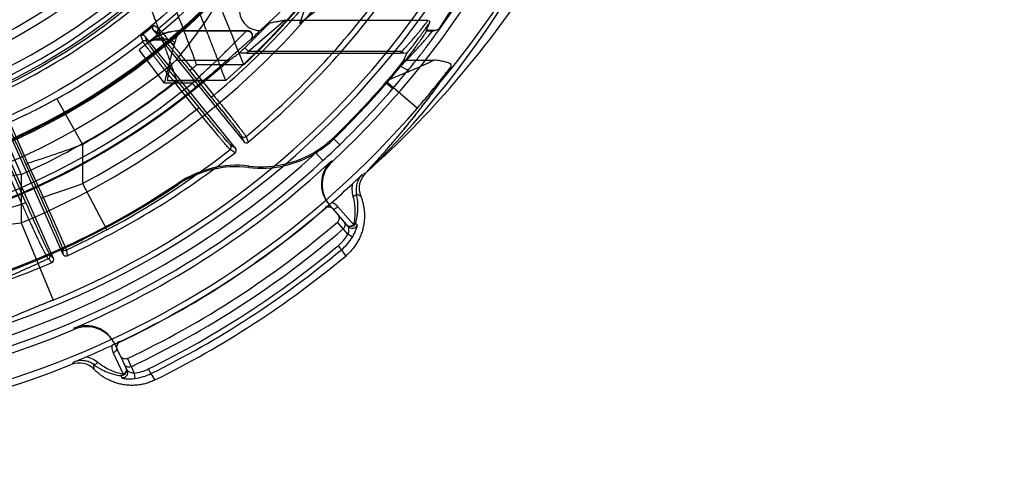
# Model space of a CAD drawing. Header units: millimetres. Extents: x 0 to 297, y 0 to 210.
# Tile 91 of 256: x 145.056 to 145.715, y 92.562 to 92.858. Entities that reach past the tile are written whole.
import ezdxf

# ---------------------------------------------------------------- set-up
doc = ezdxf.new("R2010")
doc.units = ezdxf.units.MM
doc.header["$LTSCALE"] = 16.335
doc.layers.get('0').update_dxf_attribs({"linetype": 'CONTINUOUS'})
for name, color, linetype in [('01_GLOBAL', 7, 'CONTINUOUS'), ('INTFCLR_1', 7, 'CONTINUOUS'), ('INTFCLR_144815', 7, 'CONTINUOUS')]:
    doc.layers.add(name, color=color, linetype=linetype)

msp = doc.modelspace()

# ---------------------------------------------------------------- linework, layer by layer
at = {"color": 7, "linetype": 'Continuous'}
msp.add_circle((145.8748, 92.13446), 2.66, dxfattribs=at)
at = {"color": 9, "linetype": 'Continuous'}
msp.add_arc((145.8748, 92.13446), 2.62591, 92.96745, 177.03255, dxfattribs=at)
at = {"layer": '01_GLOBAL', "color": 7, "linetype": 'Continuous'}
msp.add_circle((145.8748, 92.13446), 2.695, dxfattribs=at)
at = {"layer": 'INTFCLR_1', "color": 6, "linetype": 'Continuous'}
for radius in [0.42242, 0.40144]:
    msp.add_arc((144.85961, 93.19866), radius, 270, 90, dxfattribs=at)
at = {"layer": 'INTFCLR_1', "color": 9, "linetype": 'Continuous'}
msp.add_arc((144.85961, 93.19866), 0.36509, 270, 303.18244, dxfattribs=at)
at = {"layer": 'INTFCLR_144815', "color": 6, "linetype": 'Continuous'}
for p, q in [((145.2433, 92.85589), (145.2779, 92.95716)), ((145.33246, 92.92566), (145.2433, 92.85589)), ((145.14496, 92.85409), (145.14547, 92.85455)), ((145.14511, 92.85166), (145.20572, 92.7768)), ((145.16384, 92.85111), (145.20821, 92.85111)), ((145.32803, 92.85111), (145.32801, 92.85094)), ((145.3334, 92.85111), (145.32803, 92.85111)), ((145.13732, 92.8479), (145.13677, 92.8475)), ((145.20028, 92.7724), (145.13967, 92.84725)), ((145.14204, 92.84349), (145.14188, 92.8431)), ((145.16064, 92.83142), (145.15862, 92.82953)), ((145.17975, 92.81755), (145.1962, 92.83142)), ((145.20776, 92.83603), (145.31072, 92.83603)), ((145.31313, 92.83595), (145.31072, 92.83603)), ((145.07835, 92.69875), (145.03918, 92.78674)), ((145.04557, 92.78959), (145.08475, 92.7016)), ((145.20916, 92.75951), (145.20924, 92.76051)), ((145.16193, 92.74909), (145.16184, 92.74814)), ((145.26041, 92.73239), (145.26036, 92.73234)), ((145.26336, 92.7342), (145.26531, 92.73195)), ((145.27922, 92.72131), (145.26878, 92.7333)), ((145.12095, 92.63821), (145.11969, 92.6409)), ((145.12261, 92.64289), (145.12255, 92.64286)), ((145.11831, 92.63558), (145.12502, 92.62117)), ((145.12305, 92.63371), (145.12101, 92.63808))]:
    msp.add_line(p, q, dxfattribs=at)
at = {"layer": 'INTFCLR_144815', "color": 9, "linetype": 'Continuous'}
for p, q in [((145.2334, 92.85796), (145.20892, 92.83715)), ((145.2334, 92.85796), (145.3291, 92.85796)), ((145.14511, 92.85166), (145.14844, 92.84953)), ((145.14873, 92.85246), (145.14547, 92.85455)), ((145.16377, 92.85094), (145.16384, 92.85111)), ((145.16377, 92.85094), (145.20792, 92.85094)), ((145.20649, 92.83967), (145.22279, 92.85584)), ((145.20821, 92.85111), (145.20792, 92.85094)), ((145.32801, 92.85094), (145.33227, 92.85094)), ((145.13677, 92.8475), (145.13813, 92.84388)), ((145.14105, 92.84355), (145.13967, 92.84725)), ((145.21066, 92.84512), (145.21038, 92.84496)), ((145.15278, 92.81602), (145.13576, 92.83823)), ((145.20649, 92.83967), (145.20892, 92.83715)), ((145.31163, 92.83715), (145.20892, 92.83715)), ((145.31072, 92.83603), (145.31163, 92.83715)), ((145.31163, 92.83715), (145.31278, 92.83623)), ((145.16064, 92.83142), (145.1962, 92.83142)), ((145.31285, 92.83142), (145.33319, 92.83142)), ((145.16954, 92.82435), (145.17117, 92.82567)), ((145.16954, 92.82435), (145.18406, 92.80641)), ((145.17117, 92.82567), (145.18569, 92.80773)), ((145.20579, 92.82825), (145.17423, 92.82825)), ((145.17975, 92.81755), (145.15476, 92.81755)), ((145.15967, 92.81636), (145.1613, 92.81768)), ((145.19367, 92.81774), (145.16085, 92.81774)), ((145.17583, 92.79974), (145.1613, 92.81768)), ((145.17146, 92.81602), (145.15278, 92.81602)), ((145.1742, 92.79842), (145.15967, 92.81636)), ((145.17367, 92.81331), (145.17146, 92.81602)), ((145.30138, 92.81706), (145.32201, 92.79925)), ((145.30145, 92.81602), (145.30563, 92.81241)), ((145.03411, 92.80597), (145.05682, 92.75486)), ((145.08062, 92.80548), (145.09775, 92.77501)), ((145.18569, 92.80773), (145.18406, 92.80641)), ((145.1742, 92.79842), (145.17583, 92.79974)), ((145.04894, 92.78979), (145.06107, 92.76242)), ((145.20432, 92.78053), (145.20572, 92.7768)), ((145.20729, 92.78024), (145.20869, 92.77651)), ((145.26616, 92.77871), (145.26622, 92.77979)), ((145.27, 92.77475), (145.26616, 92.77871)), ((145.09775, 92.77501), (145.09775, 92.74872)), ((145.19996, 92.76943), (145.1966, 92.77158)), ((145.20028, 92.7724), (145.19693, 92.77455)), ((145.25404, 92.76932), (145.25878, 92.76416)), ((145.05723, 92.73512), (145.04686, 92.75816)), ((145.05996, 92.73598), (145.0498, 92.75901)), ((145.05989, 92.76157), (145.06107, 92.76242)), ((145.05989, 92.76157), (145.07005, 92.73888)), ((145.06107, 92.76242), (145.07144, 92.73974)), ((145.26441, 92.76389), (145.26491, 92.76335)), ((145.05682, 92.75486), (145.05682, 92.72253)), ((145.28731, 92.75566), (145.286, 92.75518)), ((145.09775, 92.74872), (145.1141, 92.71783)), ((145.07005, 92.73888), (145.07144, 92.73974)), ((145.07144, 92.73974), (145.08717, 92.70425)), ((145.28131, 92.74187), (145.28405, 92.74035)), ((145.26048, 92.73221), (145.26036, 92.73234)), ((145.26336, 92.7342), (145.26288, 92.73475)), ((145.26531, 92.73195), (145.27578, 92.7199)), ((145.05682, 92.72253), (145.07822, 92.67087)), ((145.27237, 92.71847), (145.26843, 92.72299)), ((145.27556, 92.71482), (145.26845, 92.72301)), ((145.28175, 92.72113), (145.28064, 92.72233)), ((145.27853, 92.71299), (145.27556, 92.71482)), ((145.08438, 92.7053), (145.08475, 92.7016)), ((145.26893, 92.70718), (145.27116, 92.7045)), ((145.07835, 92.69875), (145.07606, 92.70127)), ((145.08717, 92.70425), (145.08754, 92.70054)), ((145.07727, 92.69597), (145.07497, 92.69849)), ((145.09243, 92.65135), (145.09214, 92.65202)), ((145.11969, 92.6409), (145.11938, 92.64157)), ((145.12261, 92.64289), (145.12269, 92.64272)), ((145.12101, 92.63808), (145.12095, 92.63821)), ((145.12305, 92.63371), (145.1277, 92.62374)), ((145.09186, 92.62933), (145.09106, 92.62848)), ((145.10566, 92.6245), (145.10538, 92.62763)), ((145.12785, 92.6317), (145.13243, 92.62187)), ((145.12787, 92.63171), (145.1304, 92.62627)), ((145.12351, 92.62028), (145.12416, 92.61878)), ((145.13243, 92.62187), (145.1329, 92.61841)), ((145.14365, 92.62169), (145.14211, 92.62482))]:
    msp.add_line(p, q, dxfattribs=at)
at = {"layer": 'INTFCLR_144815', "color": 7, "linetype": 'Continuous'}
for p, q in [((145.14221, 92.84338), (145.13576, 92.83823)), ((145.15278, 92.81602), (145.15963, 92.84331)), ((145.20776, 92.83603), (145.20519, 92.83597))]:
    msp.add_line(p, q, dxfattribs=at)
at = {"layer": 'INTFCLR_144815', "color": 6, "linetype": 'Continuous'}
for radius in [0.44668, 0.42567]:
    msp.add_circle((144.85961, 93.19866), radius, dxfattribs=at)
for centre, radius, start, end in [((144.85961, 93.19866), 0.61578, 313.99379, 154.5151), ((144.85961, 93.19866), 0.59478, 312.95436, 154.51444), ((144.85961, 93.19866), 0.5751, 282.24404, 71.28636), ((144.85961, 93.19866), 0.46273, 45, 315), ((144.85961, 93.19866), 0.4619, 45, 315), ((144.85961, 93.19866), 0.46123, 45, 315), ((144.85961, 93.19866), 0.45378, 308.49099, 51.50901), ((144.85961, 93.19866), 0.41697, 295.60727, 334.39273), ((144.85961, 93.19866), 0.39596, 297.07372, 332.92628), ((144.85961, 93.19866), 0.59478, 205.48556, 293.04564), ((144.85961, 93.19866), 0.61578, 205.4849, 292.00621), ((144.85961, 93.19866), 0.427, 292.26027, 310.99661), ((144.85961, 93.19866), 0.54779, 309.58782, 323.41218), ((142.68097, 91.91278), 2.65602, 20.16208, 20.9674), ((142.76663, 91.86625), 2.62201, 21.52414, 22.34753), ((144.85961, 93.19866), 0.44736, 308.28291, 309.71709), ((145.16386, 92.81606), 0.03504, 90.02051, 128.51181), ((145.15007, 92.85085), 0.0021, 129.88922, 218.90195), ((144.85961, 93.19866), 0.49822, 314.79825, 315.76653), ((144.90067, 93.27052), 0.52508, 306.98861, 307.11367), ((145.32437, 92.90721), 0.05683, 277.99294, 279.14799), ((145.13942, 92.84223), 0.0021, 39.09805, 128.11121), ((144.97774, 93.09645), 0.42829, 319.09867, 321.07129), ((144.85961, 93.19866), 0.49773, 259.48368, 310.03137), ((144.99695, 93.08002), 0.40228, 319.17999, 319.37977), ((144.85961, 93.19866), 0.5845, 314.07159, 319.10752), ((144.85961, 93.19866), 0.58377, 314.14943, 319.17999), ((145.21746, 92.82901), 0.07001, 301.49545, 314.07236), ((145.21746, 92.83002), 0.07, 305.21379, 314.14823), ((145.19865, 92.77108), 0.0021, 308.45428, 39.03115), ((145.20736, 92.77813), 0.0021, 218.97142, 309.54339), ((145.21749, 92.82996), 0.06994, 263.22099, 305.22212), ((144.85961, 93.19866), 0.54779, 294.58782, 308.41218), ((145.2175, 92.82895), 0.06993, 263.14981, 301.49862), ((144.85961, 93.19866), 0.59404, 293.04331, 312.95669), ((145.20082, 92.69005), 0.06996, 83.1528, 123.86309), ((145.20098, 92.69104), 0.06996, 83.22339, 123.92755), ((145.27873, 92.74853), 0.021, 132.95795, 221.00117), ((145.27921, 92.74798), 0.021, 132.95601, 221.00074), ((144.69541, 93.37591), 0.85648, 312.91, 313.52632), ((145.29704, 92.74559), 0.014, 133.99562, 201.9583), ((144.85961, 93.19866), 0.5425, 259.27745, 303.85566), ((144.85961, 93.19866), 0.54177, 259.45039, 303.92009), ((144.85961, 93.19866), 0.61486, 311.18846, 312.94884), ((144.85961, 93.19866), 0.61504, 295.32421, 310.67579), ((145.26276, 92.72955), 0.0035, 40.99911, 130.67452), ((144.85961, 93.19866), 0.62721, 295.31973, 310.68027), ((144.85961, 93.19866), 0.63321, 295.31845, 310.68155), ((145.07643, 92.6979), 0.0021, 293.4543, 24.03113), ((145.08666, 92.70245), 0.0021, 203.97137, 294.54342), ((144.85961, 93.19866), 0.64815, 296.2551, 309.7449), ((144.85961, 93.19866), 0.54779, 289.11684, 293.41218), ((145.10035, 92.63269), 0.021, 24.99938, 113.04153), ((145.10066, 92.63203), 0.021, 24.99883, 113.04438), ((144.85961, 93.19866), 0.61486, 293.05116, 294.81154), ((145.12418, 92.63956), 0.0035, 115.33819, 204.9884), ((144.75706, 93.43839), 0.87561, 292.48057, 293.08343), ((145.09559, 92.61476), 0.014, 44.04173, 112.00443)]:
    msp.add_arc(centre, radius, start, end, dxfattribs=at)
at = {"layer": 'INTFCLR_144815', "color": 9, "linetype": 'Continuous'}
for centre, radius, start, end in [((144.85961, 93.19866), 0.57128, 292.49975, 54.09646), ((144.85961, 93.19866), 0.51535, 292.49975, 54.09646), ((144.85963, 93.19866), 0.50664, 311.25051, 48.74949), ((144.85961, 93.19866), 0.58977, 323.92615, 36.07385), ((144.85961, 93.19866), 0.58302, 203.82668, 313.08094), ((144.85961, 93.19866), 0.59002, 203.82789, 312.57328), ((144.85961, 93.19866), 0.61102, 203.82668, 319.17999), ((144.85961, 93.19866), 0.50907, 309.83249, 323.16751), ((144.85961, 93.19866), 0.507, 313.06383, 323.1641), ((144.85624, 93.25029), 0.53788, 312.19459, 318.37971), ((144.85849, 93.23743), 0.64491, 311.82352, 326.74509), ((144.85831, 93.21681), 0.62419, 320.01055, 327.26914), ((144.85961, 93.19866), 0.42972, 293.95949, 310.86077), ((144.85961, 93.19866), 0.54403, 309.72448, 323.27552), ((144.85961, 93.19866), 0.45104, 309.86644, 311.94968), ((144.85961, 93.19866), 0.45104, 299.3414, 308.13356), ((144.85961, 93.19866), 0.4992, 313.33514, 314.01753), ((144.85961, 93.19866), 0.5027, 313.83282, 314.01753), ((144.85961, 93.19866), 0.47504, 258.45968, 309.00911), ((144.85961, 93.19866), 0.486, 309.87203, 310.34478), ((144.89277, 93.16997), 0.54617, 319.10549, 320.85242), ((144.85961, 93.19866), 0.48564, 293.95949, 308.33809), ((144.85961, 93.19866), 0.49712, 259.41384, 309.17982), ((144.85961, 93.19866), 0.49362, 259.41384, 309.17982), ((144.85961, 93.19866), 0.486, 299.3414, 308.12797), ((144.85961, 93.19866), 0.59002, 314.07159, 319.10752), ((144.85961, 93.19866), 0.50907, 297.89155, 308.16751), ((145.20595, 92.78185), 0.0021, 219.10045, 309.69789), ((144.85483, 93.4231), 0.69213, 287.3365, 290.54716), ((144.85961, 93.19866), 0.54403, 297.89155, 308.27552), ((145.1953, 92.77323), 0.0021, 308.30242, 38.89955), ((144.85897, 93.19925), 0.59089, 312.57991, 314.07602), ((144.6382, 94.05147), 1.38143, 288.27725, 289.43044), ((144.85961, 93.19866), 0.61486, 295.32426, 310.67574), ((145.24882, 92.73132), 0.03142, 309.79163, 328.32648), ((145.24881, 92.73134), 0.03494, 309.7914, 328.31149), ((145.0863, 92.70616), 0.0021, 204.10044, 294.68893), ((144.85961, 93.19866), 0.63961, 296.21119, 309.78881), ((145.07414, 92.70042), 0.0021, 293.32206, 23.89958), ((144.85961, 93.19866), 0.6431, 296.21119, 309.78881), ((145.30645, 92.72539), 0.04101, 210.62301, 217.71467), ((145.12823, 92.65301), 0.03142, 277.67352, 296.20837), ((145.12822, 92.65303), 0.03494, 277.6885, 296.2086), ((145.11024, 92.59796), 0.04098, 28.28322, 35.3791)]:
    msp.add_arc(centre, radius, start, end, dxfattribs=at)
at = {"layer": 'INTFCLR_144815', "color": 6, "linetype": 'Continuous'}
for centre, major_axis, ratio, start_param, end_param in [((144.85961, 93.16262), (0, 0.56995), 0.997998, -2.146042, -2.065124), ((144.85961, 93.0954), (0, 0.40806), 0.967452, -2.274341, -2.126945), ((144.85961, 93.35714), (0, 0.62628), 0.967452, -2.509684, -2.49883), ((144.85961, 93.06474), (0, 0.52922), 0.967452, -1.986325, -1.974598), ((144.85961, 93.35847), (0, 0.63153), 0.967452, -2.558144, -2.546336), ((144.85961, 93.06607), (0, 0.52397), 0.967452, -2.035138, -2.026308), ((144.85961, 93.16136), (0, 0.5898), 0.997998, -2.197023, -2.173034)]:
    msp.add_ellipse(centre, major_axis=major_axis, ratio=ratio, start_param=start_param, end_param=end_param, dxfattribs=at)
for points, knots in [([(145.14074, 92.87366), (145.14086, 92.87333), (145.1411, 92.8727), (145.14148, 92.87168), (145.14183, 92.87074), (145.14215, 92.86986), (145.14244, 92.86909), (145.14275, 92.86825), (145.14308, 92.86735), (145.14344, 92.86637), (145.14383, 92.86533), (145.14423, 92.86423), (145.14466, 92.86306), (145.14512, 92.86182), (145.14559, 92.86053), (145.14609, 92.85917), (145.14661, 92.85774), (145.14715, 92.85626), (145.14771, 92.85473), (145.14829, 92.85313), (145.14888, 92.85149), (145.1495, 92.84979), (145.15013, 92.84804), (145.15078, 92.84624), (145.15144, 92.8444), (145.15211, 92.84252), (145.1528, 92.84059), (145.1535, 92.83863), (145.15421, 92.83664), (145.15493, 92.83462), (145.15565, 92.83257), (145.15639, 92.83049), (145.15712, 92.8284), (145.15787, 92.82629), (145.15861, 92.82416), (145.15936, 92.82203), (145.16011, 92.81988), (145.1606, 92.81845), (145.16085, 92.81774)], [0, 0, 0, 0, 0.017588, 0.033947, 0.055317, 0.067869, 0.081657, 0.096675, 0.112913, 0.13036, 0.149002, 0.168827, 0.189819, 0.211961, 0.235233, 0.259614, 0.285079, 0.311599, 0.339143, 0.367678, 0.397172, 0.427586, 0.458883, 0.491022, 0.523958, 0.55764, 0.592018, 0.62704, 0.662652, 0.698794, 0.735412, 0.772455, 0.809853, 0.847544, 0.885468, 0.92356, 0.961758, 1, 1, 1, 1]), ([(145.19367, 92.81774), (145.1934, 92.81846), (145.19286, 92.81989), (145.19205, 92.82205), (145.19123, 92.8242), (145.19042, 92.82633), (145.18961, 92.82846), (145.18881, 92.83056), (145.18802, 92.83265), (145.18723, 92.83471), (145.18644, 92.83674), (145.18567, 92.83874), (145.18492, 92.8407), (145.18417, 92.84263), (145.18344, 92.84452), (145.18272, 92.84636), (145.18202, 92.84816), (145.18134, 92.84991), (145.18067, 92.85161), (145.18003, 92.85326), (145.1794, 92.85485), (145.1788, 92.85638), (145.17822, 92.85786), (145.17766, 92.85927), (145.17712, 92.86063), (145.17661, 92.86192), (145.17612, 92.86315), (145.17566, 92.86431), (145.17522, 92.86541), (145.17481, 92.86644), (145.17442, 92.86741), (145.17407, 92.86831), (145.17373, 92.86913), (145.17343, 92.8699), (145.17308, 92.87077), (145.17271, 92.8717), (145.1723, 92.87271), (145.17205, 92.87334), (145.17192, 92.87366)], [0, 0, 0, 0, 0.038436, 0.076829, 0.115115, 0.153229, 0.191104, 0.228679, 0.265887, 0.302661, 0.338946, 0.374682, 0.409817, 0.444292, 0.478052, 0.511047, 0.543227, 0.574544, 0.604958, 0.634432, 0.662932, 0.690424, 0.716875, 0.742259, 0.766546, 0.789714, 0.811742, 0.832612, 0.85231, 0.870822, 0.888137, 0.904244, 0.919134, 0.932798, 0.945231, 0.96639, 0.982581, 1, 1, 1, 1]), ([(145.20676, 92.87476), (145.20638, 92.87435), (145.20567, 92.87349), (145.20475, 92.8721), (145.20401, 92.87061), (145.20344, 92.86906), (145.20306, 92.86746), (145.20286, 92.86583), (145.20285, 92.8642), (145.20303, 92.86259), (145.2034, 92.86102), (145.20394, 92.8595), (145.20465, 92.85806), (145.20551, 92.85672), (145.20653, 92.85549), (145.20769, 92.85439), (145.20896, 92.85342), (145.21035, 92.85261), (145.21182, 92.85196), (145.21336, 92.85148), (145.21496, 92.85119), (145.21604, 92.85111), (145.21659, 92.85111)], [0, 0, 0, 0, 0.051414, 0.102726, 0.153876, 0.204816, 0.255526, 0.305965, 0.356133, 0.406042, 0.455715, 0.505183, 0.554489, 0.603684, 0.652826, 0.701977, 0.751195, 0.800537, 0.850053, 0.899783, 0.949759, 1, 1, 1, 1]), ([(145.2334, 92.85796), (145.23286, 92.85784), (145.23197, 92.85766), (145.23067, 92.85743), (145.22955, 92.85724), (145.22818, 92.85702), (145.22675, 92.85678), (145.22521, 92.85652), (145.22396, 92.85623), (145.22308, 92.85607), (145.22279, 92.85584)], [0, 0, 0, 0, 0.153176, 0.253108, 0.364779, 0.467556, 0.637501, 0.767066, 0.895754, 1, 1, 1, 1]), ([(145.14496, 92.85409), (145.14479, 92.85381), (145.1445, 92.85298), (145.14478, 92.85207), (145.14511, 92.85166)], [0, 0, 0, 0, 0.380196, 1, 1, 1, 1]), ([(145.14873, 92.85246), (145.14896, 92.85231), (145.14931, 92.85189), (145.14992, 92.85125), (145.1506, 92.85047), (145.15143, 92.84951), (145.15239, 92.84839), (145.15349, 92.8471), (145.15471, 92.84566), (145.15604, 92.84408), (145.15746, 92.84237), (145.15898, 92.84054), (145.16058, 92.8386), (145.16226, 92.83658), (145.16398, 92.83448), (145.16574, 92.83233), (145.16752, 92.83015), (145.16934, 92.82792), (145.17055, 92.82643), (145.17117, 92.82567)], [0, 0, 0, 0, 0.023617, 0.04636, 0.076241, 0.112445, 0.154736, 0.203169, 0.257505, 0.316901, 0.380679, 0.448697, 0.520665, 0.596302, 0.674181, 0.753786, 0.834413, 0.916362, 1, 1, 1, 1]), ([(145.21066, 92.84512), (145.21094, 92.8454), (145.21139, 92.84602), (145.21172, 92.8471), (145.21172, 92.84821), (145.21137, 92.84926), (145.2107, 92.85015), (145.20966, 92.85089), (145.20875, 92.85111), (145.20821, 92.85111)], [0, 0, 0, 0, 0.143973, 0.272968, 0.406674, 0.539714, 0.671978, 0.80468, 1, 1, 1, 1]), ([(145.32801, 92.85094), (145.32794, 92.85037), (145.32731, 92.8496), (145.32662, 92.84843), (145.32586, 92.84728), (145.32496, 92.84594), (145.32388, 92.8444), (145.32264, 92.84265), (145.32119, 92.84064), (145.31953, 92.8384), (145.31767, 92.83593), (145.31561, 92.83325), (145.31334, 92.83036), (145.31175, 92.82837), (145.31092, 92.82733)], [0, 0, 0, 0, 0.058237, 0.095278, 0.141952, 0.19891, 0.261464, 0.335168, 0.420299, 0.515524, 0.621624, 0.738249, 0.863225, 1, 1, 1, 1]), ([(145.33687, 92.85254), (145.33665, 92.85222), (145.33591, 92.85182), (145.33474, 92.85139), (145.33388, 92.85118), (145.3334, 92.85111)], [0, 0, 0, 0, 0.308146, 0.622241, 1, 1, 1, 1]), ([(145.13967, 92.84725), (145.13947, 92.8475), (145.13877, 92.84805), (145.13782, 92.84808), (145.13732, 92.8479)], [0, 0, 0, 0, 0.380966, 1, 1, 1, 1]), ([(145.15967, 92.81636), (145.15905, 92.81713), (145.1578, 92.81867), (145.15594, 92.82098), (145.15411, 92.82327), (145.15232, 92.82551), (145.1506, 92.82767), (145.14895, 92.82973), (145.14739, 92.83171), (145.14592, 92.83357), (145.14456, 92.83531), (145.14331, 92.83691), (145.14219, 92.83836), (145.14119, 92.83966), (145.14032, 92.8408), (145.1396, 92.84176), (145.13901, 92.84254), (145.13854, 92.84323), (145.13822, 92.84364), (145.13813, 92.84388)], [0, 0, 0, 0, 0.085049, 0.170169, 0.254429, 0.33698, 0.415933, 0.49136, 0.563514, 0.631626, 0.695101, 0.753149, 0.805802, 0.852857, 0.893962, 0.928464, 0.956319, 0.977472, 1, 1, 1, 1]), ([(145.31285, 92.83142), (145.31266, 92.83103), (145.31205, 92.83023), (145.31125, 92.82912), (145.31041, 92.82803), (145.30961, 92.82699), (145.30867, 92.82581), (145.30761, 92.82449), (145.30643, 92.82304), (145.30513, 92.82147), (145.30374, 92.81982), (145.30279, 92.81869), (145.3023, 92.81812)], [0, 0, 0, 0, 0.076756, 0.175899, 0.241937, 0.319481, 0.408196, 0.507748, 0.618951, 0.738856, 0.867824, 1, 1, 1, 1]), ([(145.34468, 92.82724), (145.34494, 92.82763), (145.34438, 92.82896), (145.34298, 92.82937), (145.34162, 92.82989), (145.34027, 92.83024), (145.33874, 92.83058), (145.33703, 92.83089), (145.33517, 92.83117), (145.33387, 92.83134), (145.33319, 92.83142)], [0, 0, 0, 0, 0.107097, 0.243316, 0.335651, 0.443055, 0.564462, 0.697566, 0.842439, 1, 1, 1, 1]), ([(145.15476, 92.81755), (145.15483, 92.81803), (145.15495, 92.81893), (145.15514, 92.82027), (145.15534, 92.82158), (145.15559, 92.82294), (145.15589, 92.82431), (145.15626, 92.82563), (145.15672, 92.82684), (145.1574, 92.8282), (145.1581, 92.82907), (145.15862, 92.82953)], [0, 0, 0, 0, 0.113466, 0.212777, 0.316384, 0.423626, 0.536054, 0.643976, 0.744588, 0.837608, 1, 1, 1, 1]), ([(145.28405, 92.74035), (145.28438, 92.73954), (145.28494, 92.73799), (145.28558, 92.7357), (145.28607, 92.73344), (145.28644, 92.73098), (145.28664, 92.72819), (145.28659, 92.72513), (145.28626, 92.72196), (145.28565, 92.71883), (145.28475, 92.71577), (145.28357, 92.71281), (145.28214, 92.70997), (145.28046, 92.70728), (145.27853, 92.70475), (145.27639, 92.70241), (145.27483, 92.70098), (145.27401, 92.7003)], [0, 0, 0, 0, 0.059622, 0.11188, 0.161284, 0.216916, 0.280356, 0.351745, 0.424345, 0.496593, 0.568507, 0.640553, 0.712687, 0.784504, 0.856211, 0.928058, 1, 1, 1, 1]), ([(145.26452, 92.73595), (145.26422, 92.73569), (145.26363, 92.73516), (145.26268, 92.73439), (145.2619, 92.73344), (145.26001, 92.73285), (145.26043, 92.73237)], [0, 0, 0, 0, 0.218196, 0.442587, 0.646175, 1, 1, 1, 1]), ([(145.26857, 92.72821), (145.26889, 92.72783), (145.26938, 92.72701), (145.26964, 92.7257), (145.26946, 92.72428), (145.2689, 92.7234), (145.26845, 92.72301)], [0, 0, 0, 0, 0.258483, 0.490441, 0.685411, 1, 1, 1, 1]), ([(145.27272, 92.72343), (145.27297, 92.72314), (145.27341, 92.72243), (145.27367, 92.72114), (145.2734, 92.71968), (145.27278, 92.71882), (145.27237, 92.71847)], [0, 0, 0, 0, 0.211074, 0.44352, 0.706992, 1, 1, 1, 1]), ([(145.12256, 92.64284), (145.1224, 92.64318), (145.1214, 92.64208), (145.12036, 92.64189), (145.11902, 92.64118), (145.11811, 92.64078), (145.11762, 92.64056)], [0, 0, 0, 0, 0.208332, 0.440804, 0.70555, 1, 1, 1, 1]), ([(145.12785, 92.6317), (145.12748, 92.63152), (145.1266, 92.63131), (145.12532, 92.63152), (145.124, 92.63227), (145.12332, 92.63312), (145.12305, 92.63371)], [0, 0, 0, 0, 0.213815, 0.458605, 0.659788, 1, 1, 1, 1]), ([(145.1304, 92.62627), (145.13007, 92.62611), (145.12935, 92.6259), (145.12823, 92.62594), (145.12718, 92.62633), (145.1263, 92.62702), (145.12588, 92.62764), (145.12572, 92.62797)], [0, 0, 0, 0, 0.198895, 0.399059, 0.599809, 0.800341, 1, 1, 1, 1]), ([(145.14633, 92.61738), (145.14537, 92.61691), (145.14343, 92.61606), (145.1404, 92.61505), (145.13729, 92.61432), (145.13413, 92.61389), (145.13095, 92.61374), (145.12776, 92.61387), (145.1246, 92.6143), (145.12149, 92.61502), (145.11848, 92.61601), (145.11569, 92.61721), (145.11322, 92.61852), (145.11114, 92.61985), (145.10928, 92.62121), (145.10746, 92.62273), (145.10627, 92.62387), (145.10566, 92.6245)], [0, 0, 0, 0, 0.072149, 0.144282, 0.216483, 0.288735, 0.360837, 0.432959, 0.505279, 0.577426, 0.649365, 0.7205, 0.783638, 0.838932, 0.888037, 0.940221, 1, 1, 1, 1])]:
    msp.add_open_spline(points, degree=3, knots=knots, dxfattribs=at)
at = {"layer": 'INTFCLR_144815', "color": 9, "linetype": 'Continuous'}
for points, knots in [([(145.31163, 92.83715), (145.31267, 92.83827), (145.31421, 92.83995), (145.31624, 92.84219), (145.31819, 92.84438), (145.32006, 92.84654), (145.32186, 92.84865), (145.32312, 92.85015), (145.3243, 92.85158), (145.32538, 92.85291), (145.32635, 92.85414), (145.3272, 92.85523), (145.32812, 92.85648), (145.32881, 92.85733), (145.3291, 92.85796)], [0, 0, 0, 0, 0.168388, 0.251658, 0.333682, 0.491629, 0.567348, 0.639603, 0.707646, 0.771215, 0.829119, 0.880202, 0.924031, 1, 1, 1, 1]), ([(145.16377, 92.85094), (145.16186, 92.85091), (145.159, 92.85065), (145.15524, 92.84983), (145.15149, 92.8487), (145.14784, 92.84708), (145.14437, 92.84498), (145.1427, 92.84376), (145.14188, 92.8431)], [0, 0, 0, 0, 0.241278, 0.363108, 0.486619, 0.737589, 0.866811, 1, 1, 1, 1]), ([(145.16377, 92.85094), (145.16331, 92.85078), (145.16236, 92.84996), (145.16127, 92.84809), (145.16043, 92.84595), (145.15976, 92.84378), (145.15944, 92.84252), (145.15927, 92.84185)], [0, 0, 0, 0, 0.139106, 0.343098, 0.626177, 0.800692, 1, 1, 1, 1]), ([(145.17146, 92.81602), (145.17342, 92.8178), (145.1773, 92.82136), (145.18301, 92.82671), (145.18764, 92.83117), (145.19125, 92.83468), (145.19384, 92.83723), (145.19633, 92.83968), (145.19832, 92.84166), (145.19984, 92.84318), (145.20124, 92.84457), (145.20256, 92.84589), (145.20381, 92.84713), (145.20488, 92.84818), (145.20623, 92.84945), (145.20726, 92.85051), (145.20792, 92.85094)], [0, 0, 0, 0, 0.157608, 0.312666, 0.4649, 0.539555, 0.611724, 0.681001, 0.747068, 0.778628, 0.808747, 0.864377, 0.889699, 0.91321, 0.953211, 1, 1, 1, 1]), ([(145.20792, 92.85094), (145.20853, 92.85093), (145.20952, 92.85065), (145.21058, 92.84976), (145.21118, 92.84878), (145.21159, 92.84709), (145.21105, 92.84564), (145.21038, 92.84496)], [0, 0, 0, 0, 0.226841, 0.361814, 0.504259, 0.646585, 1, 1, 1, 1]), ([(145.31092, 92.82733), (145.3126, 92.82906), (145.31508, 92.83163), (145.31791, 92.83465), (145.31947, 92.83632), (145.32059, 92.83754), (145.32168, 92.83874), (145.32306, 92.84025), (145.32468, 92.84205), (145.32622, 92.84379), (145.32735, 92.84508), (145.32873, 92.84667), (145.33012, 92.84828), (145.33148, 92.84993), (145.33204, 92.85059), (145.33227, 92.85094)], [0, 0, 0, 0, 0.227208, 0.336524, 0.389996, 0.442269, 0.493179, 0.542413, 0.635449, 0.720955, 0.760685, 0.797888, 0.918778, 0.960709, 1, 1, 1, 1]), ([(145.31483, 92.83556), (145.31572, 92.83668), (145.31712, 92.83845), (145.319, 92.84088), (145.32096, 92.84346), (145.32262, 92.84569), (145.32401, 92.84757), (145.32488, 92.84877), (145.32592, 92.85022), (145.32711, 92.8519), (145.3282, 92.85346), (145.3293, 92.85508), (145.33002, 92.85618), (145.33042, 92.8568)], [0, 0, 0, 0, 0.162228, 0.256884, 0.35022, 0.530236, 0.573781, 0.616679, 0.699267, 0.777119, 0.84995, 0.91639, 1, 1, 1, 1]), ([(145.31633, 92.82516), (145.31804, 92.82726), (145.32055, 92.83039), (145.32342, 92.83405), (145.32499, 92.83608), (145.32613, 92.83756), (145.32723, 92.83901), (145.32863, 92.84086), (145.33026, 92.84304), (145.33182, 92.84514), (145.33297, 92.84672), (145.33439, 92.84868), (145.33551, 92.85025), (145.33637, 92.85148)], [0, 0, 0, 0, 0.24533, 0.36361, 0.421525, 0.47818, 0.533395, 0.586824, 0.687896, 0.780889, 0.824141, 0.864667, 1, 1, 1, 1]), ([(145.3363, 92.85138), (145.33652, 92.8517), (145.33689, 92.85225), (145.33832, 92.85423), (145.33715, 92.85289), (145.33687, 92.85254)], [0, 0, 0, 0, 0.292578, 0.660136, 1, 1, 1, 1]), ([(145.14844, 92.84953), (145.14865, 92.8494), (145.14898, 92.84901), (145.14953, 92.84843), (145.15016, 92.84772), (145.15092, 92.84684), (145.15181, 92.84581), (145.15283, 92.84462), (145.15396, 92.84328), (145.1552, 92.8418), (145.15654, 92.8402), (145.15796, 92.83849), (145.15947, 92.83667), (145.16104, 92.83475), (145.16268, 92.83277), (145.16436, 92.83072), (145.16607, 92.82862), (145.1678, 92.82649), (145.16896, 92.82506), (145.16954, 92.82435)], [0, 0, 0, 0, 0.023128, 0.045154, 0.073956, 0.109327, 0.151023, 0.198751, 0.252183, 0.31094, 0.374602, 0.442688, 0.514733, 0.590259, 0.66874, 0.749581, 0.832133, 0.915787, 1, 1, 1, 1]), ([(145.21038, 92.84496), (145.20995, 92.84471), (145.20888, 92.84379), (145.20752, 92.84263), (145.20625, 92.84151), (145.20499, 92.84039), (145.20366, 92.83919), (145.20225, 92.83793), (145.20072, 92.83655), (145.19871, 92.83476), (145.19621, 92.83253), (145.1936, 92.83022), (145.18997, 92.82704), (145.18529, 92.823), (145.17955, 92.81814), (145.17564, 92.81492), (145.17367, 92.81331)], [0, 0, 0, 0, 0.030896, 0.087001, 0.110481, 0.135772, 0.191283, 0.221348, 0.252836, 0.318772, 0.387932, 0.460006, 0.534597, 0.686817, 0.842034, 1, 1, 1, 1]), ([(145.1613, 92.81768), (145.16072, 92.8184), (145.15956, 92.81983), (145.15784, 92.82197), (145.15614, 92.82408), (145.15449, 92.82615), (145.15288, 92.82816), (145.15134, 92.83009), (145.14987, 92.83195), (145.14849, 92.8337), (145.1472, 92.83534), (145.14602, 92.83686), (145.14495, 92.83824), (145.14399, 92.83948), (145.14316, 92.84057), (145.14247, 92.8415), (145.14191, 92.84225), (145.14145, 92.84292), (145.14114, 92.84332), (145.14105, 92.84355)], [0, 0, 0, 0, 0.084323, 0.16809, 0.250713, 0.331556, 0.409999, 0.485497, 0.557537, 0.62562, 0.689268, 0.748005, 0.801412, 0.849116, 0.890803, 0.926163, 0.954937, 0.976922, 1, 1, 1, 1]), ([(145.3023, 92.81812), (145.30368, 92.81866), (145.30689, 92.81993), (145.31097, 92.82158), (145.3145, 92.82304), (145.31703, 92.82411), (145.31907, 92.82498), (145.32205, 92.82627), (145.32482, 92.8275), (145.32773, 92.82883), (145.32933, 92.82957), (145.33114, 92.83042), (145.3324, 92.83101), (145.33319, 92.83142)], [0, 0, 0, 0, 0.132698, 0.307468, 0.392125, 0.473761, 0.552308, 0.590385, 0.763046, 0.822409, 0.87554, 0.920725, 1, 1, 1, 1]), ([(145.31092, 92.82733), (145.31149, 92.82691), (145.31261, 92.82616), (145.31421, 92.82534), (145.31541, 92.8249), (145.31618, 92.82499), (145.31633, 92.82516)], [0, 0, 0, 0, 0.355179, 0.667549, 0.884148, 1, 1, 1, 1]), ([(145.32201, 92.79925), (145.32399, 92.80155), (145.3279, 92.80615), (145.33267, 92.81194), (145.33636, 92.81653), (145.33901, 92.81988), (145.34115, 92.82263), (145.3428, 92.82478), (145.34383, 92.82613), (145.34445, 92.82695), (145.34468, 92.82724)], [0, 0, 0, 0, 0.253059, 0.5025, 0.624683, 0.743373, 0.85843, 0.914511, 0.96948, 1, 1, 1, 1]), ([(145.08062, 92.80548), (145.07795, 92.80397), (145.07259, 92.80105), (145.06649, 92.79794), (145.06243, 92.79595), (145.06025, 92.7949), (145.05826, 92.79397), (145.05446, 92.7922), (145.05146, 92.79087), (145.04894, 92.78979)], [0, 0, 0, 0, 0.260533, 0.517508, 0.581153, 0.644122, 0.721857, 0.767732, 1, 1, 1, 1]), ([(145.18406, 92.80641), (145.18536, 92.8048), (145.18729, 92.80241), (145.18953, 92.79962), (145.19078, 92.79807), (145.19255, 92.79585), (145.19453, 92.79336), (145.19645, 92.79093), (145.19746, 92.78964), (145.19879, 92.78795), (145.20004, 92.78633), (145.20122, 92.7848), (145.20186, 92.78397), (145.20274, 92.78282), (145.20357, 92.78161), (145.20421, 92.78082), (145.20432, 92.78053)], [0, 0, 0, 0, 0.188592, 0.280629, 0.326079, 0.370855, 0.539033, 0.616599, 0.653536, 0.688782, 0.813024, 0.83989, 0.864949, 0.90879, 0.971639, 1, 1, 1, 1]), ([(145.18569, 92.80773), (145.18708, 92.80602), (145.18913, 92.80348), (145.19152, 92.80052), (145.19285, 92.79886), (145.19473, 92.79651), (145.19684, 92.79386), (145.19889, 92.79128), (145.19997, 92.78991), (145.20139, 92.78811), (145.20272, 92.7864), (145.20398, 92.78477), (145.20466, 92.78389), (145.2056, 92.78267), (145.20649, 92.78139), (145.20717, 92.78054), (145.20729, 92.78024)], [0, 0, 0, 0, 0.188603, 0.280647, 0.326099, 0.370877, 0.539062, 0.616632, 0.65357, 0.688815, 0.813059, 0.839925, 0.864983, 0.908824, 0.971663, 1, 1, 1, 1]), ([(145.1966, 92.77158), (145.19633, 92.77176), (145.19592, 92.77227), (145.1952, 92.77304), (145.19399, 92.77443), (145.19255, 92.77611), (145.19115, 92.77777), (145.19022, 92.77889), (145.18861, 92.78081), (145.18695, 92.78281), (145.18524, 92.78489), (145.18398, 92.78641), (145.18169, 92.7892), (145.17937, 92.79204), (145.17734, 92.79454), (145.17594, 92.79626), (145.1749, 92.79756), (145.1742, 92.79842)], [0, 0, 0, 0, 0.027981, 0.055044, 0.090862, 0.185911, 0.244842, 0.277074, 0.310749, 0.459448, 0.500134, 0.542115, 0.628425, 0.809947, 0.857124, 0.904557, 1, 1, 1, 1]), ([(145.19693, 92.77455), (145.19667, 92.77471), (145.19629, 92.77519), (145.19561, 92.77591), (145.19447, 92.77722), (145.19311, 92.77879), (145.19179, 92.78035), (145.19091, 92.7814), (145.1894, 92.7832), (145.18784, 92.78508), (145.18622, 92.78703), (145.18504, 92.78846), (145.18288, 92.79108), (145.1807, 92.79375), (145.17879, 92.7961), (145.17747, 92.79772), (145.17649, 92.79893), (145.17583, 92.79974)], [0, 0, 0, 0, 0.028005, 0.055078, 0.090896, 0.185946, 0.244879, 0.277109, 0.310782, 0.459477, 0.500161, 0.54214, 0.628447, 0.809958, 0.857132, 0.904563, 1, 1, 1, 1]), ([(145.04791, 92.78703), (145.04807, 92.78685), (145.04842, 92.78615), (145.04897, 92.78515), (145.04956, 92.78394), (145.0504, 92.78222), (145.0512, 92.78053), (145.05195, 92.77894), (145.05253, 92.7777), (145.05365, 92.77529), (145.0548, 92.77279), (145.05583, 92.77054), (145.05658, 92.76891), (145.05793, 92.76591), (145.0591, 92.76332), (145.05989, 92.76157)], [0, 0, 0, 0, 0.026049, 0.082254, 0.122305, 0.169759, 0.286739, 0.320735, 0.356716, 0.433375, 0.603533, 0.649634, 0.697211, 0.795185, 1, 1, 1, 1]), ([(145.05682, 92.75486), (145.0543, 92.75449), (145.04927, 92.75375), (145.04176, 92.75269), (145.03555, 92.75183), (145.03123, 92.75124), (145.02878, 92.75092), (145.02518, 92.75044), (145.01991, 92.74975), (145.01308, 92.74889), (145.00759, 92.74822), (145.00387, 92.74778), (145.00181, 92.74754), (144.9989, 92.74721), (144.9948, 92.74675), (144.98969, 92.7462), (144.98612, 92.74584), (144.98393, 92.74563), (144.98262, 92.74551), (144.98061, 92.74533), (144.97812, 92.74512), (144.97595, 92.74498), (144.97458, 92.74491), (144.97375, 92.7449), (144.97321, 92.74488), (144.97294, 92.74495)], [0, 0, 0, 0, 0.090632, 0.180367, 0.269189, 0.313246, 0.335183, 0.35704, 0.442235, 0.523684, 0.601309, 0.638636, 0.656915, 0.674877, 0.742501, 0.803364, 0.857348, 0.869737, 0.881667, 0.903882, 0.941564, 0.970303, 0.981281, 0.98994, 1, 1, 1, 1]), ([(145.28525, 92.75492), (145.28483, 92.75451), (145.28403, 92.75364), (145.28299, 92.75218), (145.28214, 92.75057), (145.28151, 92.74887), (145.28111, 92.74711), (145.28088, 92.74477), (145.28105, 92.743), (145.28131, 92.74187)], [0, 0, 0, 0, 0.122189, 0.249444, 0.376809, 0.504336, 0.630255, 0.756151, 1, 1, 1, 1]), ([(145.27854, 92.74861), (145.27843, 92.74809), (145.27829, 92.74718), (145.27819, 92.74586), (145.27816, 92.74353), (145.27845, 92.74157), (145.27885, 92.74008)], [0, 0, 0, 0, 0.184788, 0.321289, 0.458824, 1, 1, 1, 1]), ([(145.07005, 92.73888), (145.07098, 92.73681), (145.07236, 92.7337), (145.07396, 92.73007), (145.07486, 92.72803), (145.07614, 92.72513), (145.07738, 92.72228), (145.07858, 92.7195), (145.0793, 92.71782), (145.08015, 92.71584), (145.08095, 92.71395), (145.08154, 92.71255), (145.08227, 92.71082), (145.083, 92.70903), (145.08371, 92.70726), (145.08407, 92.70624), (145.08435, 92.70563), (145.08438, 92.7053)], [0, 0, 0, 0, 0.186974, 0.279496, 0.325329, 0.370221, 0.540184, 0.58023, 0.618772, 0.691002, 0.756868, 0.787409, 0.816129, 0.910675, 0.945947, 0.972609, 1, 1, 1, 1]), ([(145.28131, 92.74187), (145.28135, 92.74162), (145.28087, 92.74095), (145.27995, 92.74047), (145.27919, 92.74018), (145.27885, 92.74008)], [0, 0, 0, 0, 0.23894, 0.662944, 1, 1, 1, 1]), ([(145.27885, 92.74008), (145.27929, 92.73843), (145.27996, 92.73518), (145.28025, 92.73109), (145.28019, 92.72794), (145.27994, 92.72494), (145.27956, 92.72274), (145.27922, 92.72131)], [0, 0, 0, 0, 0.269716, 0.523975, 0.647209, 0.767681, 1, 1, 1, 1]), ([(145.28064, 92.72233), (145.28108, 92.72382), (145.28161, 92.72613), (145.28204, 92.72927), (145.28229, 92.73254), (145.2822, 92.73678), (145.28169, 92.74017), (145.28131, 92.74187)], [0, 0, 0, 0, 0.236454, 0.358053, 0.481721, 0.734674, 1, 1, 1, 1]), ([(144.9929, 92.71451), (144.9931, 92.7147), (144.99375, 92.71505), (144.99573, 92.71594), (144.99847, 92.71689), (145.00131, 92.71784), (145.00307, 92.7184), (145.00418, 92.71876), (145.00739, 92.71977), (145.01349, 92.72164), (145.02017, 92.72366), (145.02511, 92.72516), (145.02874, 92.72626), (145.03547, 92.72831), (145.0453, 92.73134), (145.05324, 92.73384), (145.05723, 92.73512)], [0, 0, 0, 0, 0.012185, 0.032485, 0.096737, 0.140553, 0.165402, 0.178562, 0.192142, 0.31485, 0.461595, 0.501971, 0.543779, 0.630335, 0.813935, 1, 1, 1, 1]), ([(145.05723, 92.73512), (145.05751, 92.73526), (145.05821, 92.73559), (145.0591, 92.73591), (145.0597, 92.73604), (145.05993, 92.73602), (145.05996, 92.73598)], [0, 0, 0, 0, 0.319281, 0.801374, 0.94189, 1, 1, 1, 1]), ([(145.05723, 92.73512), (145.05826, 92.73278), (145.05956, 92.72986), (145.06113, 92.72637), (145.06217, 92.72409), (145.06343, 92.7213), (145.06469, 92.71857), (145.06568, 92.71644), (145.06703, 92.71355), (145.06834, 92.71078), (145.06963, 92.70813), (145.07037, 92.70661), (145.07148, 92.70438), (145.0728, 92.70184), (145.07393, 92.6998), (145.0746, 92.69884), (145.07485, 92.69855), (145.07497, 92.69849)], [0, 0, 0, 0, 0.18804, 0.235199, 0.281733, 0.37259, 0.460543, 0.503393, 0.544869, 0.69543, 0.729302, 0.761556, 0.819875, 0.912552, 0.972691, 0.990249, 1, 1, 1, 1]), ([(145.07606, 92.70127), (145.07583, 92.70152), (145.07555, 92.70214), (145.07502, 92.7031), (145.07416, 92.70485), (145.07314, 92.70698), (145.07214, 92.7091), (145.07147, 92.71053), (145.0703, 92.71304), (145.06909, 92.71566), (145.06785, 92.71839), (145.06693, 92.7204), (145.06577, 92.72297), (145.06459, 92.7256), (145.06362, 92.72775), (145.06215, 92.73103), (145.06093, 92.73378), (145.05996, 92.73598)], [0, 0, 0, 0, 0.026483, 0.052148, 0.086482, 0.179193, 0.237559, 0.269848, 0.303759, 0.454495, 0.496023, 0.538925, 0.626985, 0.717951, 0.764539, 0.811753, 1, 1, 1, 1]), ([(145.26531, 92.73195), (145.26488, 92.73245), (145.26388, 92.7331), (145.26206, 92.73326), (145.26094, 92.7328), (145.26043, 92.73237)], [0, 0, 0, 0, 0.368385, 0.623473, 1, 1, 1, 1]), ([(145.26878, 92.7333), (145.26847, 92.73367), (145.26776, 92.73435), (145.26636, 92.73531), (145.26522, 92.73577), (145.26452, 92.73595)], [0, 0, 0, 0, 0.285235, 0.574264, 1, 1, 1, 1]), ([(145.26531, 92.73195), (145.26561, 92.73161), (145.26725, 92.73205), (145.26815, 92.73275), (145.26878, 92.7333)], [0, 0, 0, 0, 0.352108, 1, 1, 1, 1]), ([(144.97294, 92.71042), (144.97321, 92.71054), (144.97406, 92.71073), (144.97569, 92.71107), (144.97811, 92.71148), (144.98027, 92.71183), (144.98194, 92.71209), (144.98324, 92.71229), (144.98572, 92.71267), (144.98958, 92.71323), (144.99464, 92.71396), (144.9987, 92.71453), (145.00158, 92.71493), (145.00362, 92.71521), (145.00732, 92.71573), (145.01279, 92.71648), (145.0196, 92.71742), (145.02486, 92.71814), (145.02847, 92.71863), (145.03093, 92.71897), (145.03528, 92.71957), (145.04155, 92.72043), (145.04915, 92.72147), (145.05425, 92.72218), (145.05682, 92.72253)], [0, 0, 0, 0, 0.010515, 0.030448, 0.059362, 0.097111, 0.107935, 0.119307, 0.14344, 0.196967, 0.257291, 0.324315, 0.342111, 0.360208, 0.3972, 0.474284, 0.555386, 0.640459, 0.662315, 0.684263, 0.72841, 0.817674, 0.908205, 1, 1, 1, 1]), ([(145.28064, 92.72233), (145.28045, 92.72176), (145.27974, 92.7207), (145.27804, 92.71987), (145.27615, 92.71999), (145.27509, 92.7207), (145.27469, 92.72116)], [0, 0, 0, 0, 0.250211, 0.500424, 0.750354, 1, 1, 1, 1]), ([(145.27469, 92.72116), (145.27498, 92.72083), (145.27579, 92.72032), (145.27709, 92.72026), (145.27828, 92.72062), (145.27892, 92.72105), (145.27922, 92.72131)], [0, 0, 0, 0, 0.263702, 0.542117, 0.761463, 1, 1, 1, 1]), ([(145.27578, 92.7199), (145.27587, 92.7198), (145.2759, 92.71937), (145.27601, 92.71865), (145.27602, 92.71705), (145.27584, 92.71574), (145.27556, 92.71482)], [0, 0, 0, 0, 0.075955, 0.231954, 0.439979, 1, 1, 1, 1]), ([(145.28175, 92.72113), (145.28148, 92.7203), (145.28037, 92.71898), (145.27789, 92.71847), (145.27636, 92.71925), (145.27578, 92.7199)], [0, 0, 0, 0, 0.362193, 0.638645, 1, 1, 1, 1]), ([(145.27853, 92.71299), (145.27881, 92.71345), (145.27934, 92.71436), (145.28003, 92.71573), (145.28061, 92.71706), (145.28107, 92.71827), (145.28144, 92.71943), (145.2817, 92.72034), (145.28176, 92.72088), (145.28179, 92.72109), (145.28175, 92.72113)], [0, 0, 0, 0, 0.182199, 0.358643, 0.523351, 0.672826, 0.800433, 0.940752, 0.981432, 1, 1, 1, 1]), ([(145.27922, 92.72131), (145.27938, 92.72135), (145.27995, 92.72153), (145.28048, 92.72194), (145.28064, 92.72233)], [0, 0, 0, 0, 0.286713, 1, 1, 1, 1]), ([(145.1141, 92.71783), (145.11182, 92.71662), (145.10728, 92.71425), (145.10047, 92.71078), (145.09378, 92.70745), (145.08935, 92.70529), (145.08717, 92.70425)], [0, 0, 0, 0, 0.256676, 0.509899, 0.759657, 1, 1, 1, 1]), ([(145.07497, 92.69849), (145.07272, 92.69745), (145.06914, 92.6958), (145.06492, 92.69389), (145.06232, 92.69271), (145.0588, 92.69113), (145.05403, 92.68898), (145.04947, 92.68691), (145.0468, 92.68566), (145.04534, 92.68497), (145.0433, 92.68397), (145.04133, 92.68296), (145.03992, 92.68204), (145.03946, 92.68167), (145.03932, 92.68149)], [0, 0, 0, 0, 0.187804, 0.298673, 0.352203, 0.403891, 0.591753, 0.749064, 0.783421, 0.815393, 0.871931, 0.955689, 0.982842, 1, 1, 1, 1]), ([(145.07822, 92.67087), (145.07727, 92.67047), (145.07539, 92.66969), (145.07258, 92.66854), (145.07026, 92.66758), (145.06865, 92.66693), (145.06774, 92.66655), (145.06641, 92.66601), (145.06446, 92.66521), (145.06194, 92.66418), (145.05992, 92.66335), (145.05837, 92.66271), (145.05692, 92.66211), (145.05523, 92.66141), (145.05335, 92.66062), (145.05193, 92.66), (145.05089, 92.65954), (145.05002, 92.65915), (145.04909, 92.65872), (145.0481, 92.65819), (145.04741, 92.65788), (145.04718, 92.65758)], [0, 0, 0, 0, 0.091211, 0.181137, 0.269781, 0.313616, 0.335408, 0.357108, 0.441578, 0.522123, 0.598718, 0.635502, 0.671207, 0.737966, 0.798187, 0.851806, 0.876064, 0.898461, 0.936797, 0.966584, 1, 1, 1, 1]), ([(145.11762, 92.64056), (145.1175, 92.63984), (145.11745, 92.63861), (145.11776, 92.63694), (145.1181, 92.63602), (145.11831, 92.63558)], [0, 0, 0, 0, 0.426487, 0.71517, 1, 1, 1, 1]), ([(145.12256, 92.64284), (145.12206, 92.64259), (145.12124, 92.64189), (145.12049, 92.64023), (145.12063, 92.6389), (145.12095, 92.63821)], [0, 0, 0, 0, 0.314772, 0.573094, 1, 1, 1, 1]), ([(145.10802, 92.62914), (145.10682, 92.63012), (145.10515, 92.63117), (145.103, 92.6321), (145.10176, 92.63254), (145.10087, 92.63278), (145.10036, 92.63289)], [0, 0, 0, 0, 0.541787, 0.67924, 0.815455, 1, 1, 1, 1]), ([(145.11831, 92.63558), (145.11889, 92.63585), (145.11982, 92.63642), (145.1208, 92.63726), (145.12105, 92.638), (145.12095, 92.63821)], [0, 0, 0, 0, 0.492344, 0.821192, 1, 1, 1, 1]), ([(145.10538, 92.62763), (145.10446, 92.62832), (145.10291, 92.62919), (145.10085, 92.62988), (145.09851, 92.63039), (145.09547, 92.63045), (145.09296, 92.62977), (145.09186, 92.62933)], [0, 0, 0, 0, 0.244464, 0.370365, 0.456299, 0.750706, 1, 1, 1, 1]), ([(145.10802, 92.62914), (145.10779, 92.62887), (145.10721, 92.62829), (145.1064, 92.62765), (145.1056, 92.62749), (145.10538, 92.62763)], [0, 0, 0, 0, 0.337056, 0.761059, 1, 1, 1, 1]), ([(145.10538, 92.62763), (145.1061, 92.62709), (145.1072, 92.62634), (145.1087, 92.62541), (145.11091, 92.62415), (145.11428, 92.62258), (145.11887, 92.6211), (145.12197, 92.62049), (145.12351, 92.62028)], [0, 0, 0, 0, 0.135538, 0.202199, 0.268201, 0.522185, 0.764545, 1, 1, 1, 1]), ([(145.12502, 92.62117), (145.12358, 92.62144), (145.12068, 92.62217), (145.11638, 92.62382), (145.11323, 92.6255), (145.11116, 92.62683), (145.10974, 92.6278), (145.1087, 92.62859), (145.10802, 92.62914)], [0, 0, 0, 0, 0.231327, 0.472128, 0.727389, 0.79419, 0.861854, 1, 1, 1, 1]), ([(145.127, 92.62524), (145.12725, 92.6247), (145.12747, 92.62344), (145.12682, 92.62166), (145.12536, 92.62045), (145.12411, 92.62023), (145.12351, 92.62028)], [0, 0, 0, 0, 0.249646, 0.499576, 0.749789, 1, 1, 1, 1]), ([(145.12351, 92.62028), (145.12364, 92.62028), (145.12424, 92.62037), (145.12473, 92.6208), (145.12502, 92.62117)], [0, 0, 0, 0, 0.220608, 1, 1, 1, 1]), ([(145.1277, 92.62374), (145.12807, 92.62295), (145.12815, 92.62122), (145.12668, 92.61917), (145.12502, 92.61869), (145.12416, 92.61878)], [0, 0, 0, 0, 0.361355, 0.637807, 1, 1, 1, 1]), ([(145.12502, 92.62117), (145.12537, 92.62133), (145.12606, 92.62178), (145.12684, 92.62269), (145.1273, 92.6239), (145.1272, 92.6248), (145.127, 92.62524)], [0, 0, 0, 0, 0.232035, 0.491964, 0.706556, 1, 1, 1, 1]), ([(145.13243, 92.62187), (145.13216, 92.62191), (145.13134, 92.62204), (145.13019, 92.6224), (145.129, 92.62289), (145.12827, 92.62334), (145.12777, 92.62358), (145.1277, 92.62374)], [0, 0, 0, 0, 0.1607, 0.482811, 0.702993, 0.902974, 1, 1, 1, 1]), ([(145.12416, 92.61878), (145.12418, 92.61873), (145.12437, 92.61868), (145.1249, 92.61851), (145.12583, 92.61838), (145.12704, 92.61824), (145.12835, 92.61817), (145.12979, 92.61816), (145.13132, 92.61823), (145.13237, 92.61834), (145.1329, 92.61841)], [0, 0, 0, 0, 0.018459, 0.059266, 0.19989, 0.328285, 0.477834, 0.642259, 0.818825, 1, 1, 1, 1])]:
    msp.add_open_spline(points, degree=3, knots=knots, dxfattribs=at)
at = {"layer": 'INTFCLR_144815', "color": 6, "linetype": 'Continuous'}
for points in [[(145.33042, 92.8568), (145.33056, 92.85714), (145.33009, 92.85753), (145.32975, 92.85766)], [(145.31483, 92.83556), (145.31501, 92.83594), (145.31404, 92.83587), (145.31363, 92.8359)]]:
    msp.add_open_spline(points, degree=3, dxfattribs=at)
at = {"layer": 'INTFCLR_144815', "color": 7, "linetype": 'Continuous'}
for points, knots in [([(145.14188, 92.8431), (145.14289, 92.84383), (145.14541, 92.84494), (145.14978, 92.84517), (145.15456, 92.84412), (145.1577, 92.84271), (145.15927, 92.84185)], [0, 0, 0, 0, 0.20498, 0.438614, 0.706076, 1, 1, 1, 1]), ([(145.15963, 92.84331), (145.15883, 92.84368), (145.15723, 92.84435), (145.15479, 92.8451), (145.15237, 92.84557), (145.15003, 92.84574), (145.1478, 92.8456), (145.14573, 92.84516), (145.14385, 92.84443), (145.14272, 92.84375), (145.14221, 92.84338)], [0, 0, 0, 0, 0.144285, 0.284577, 0.419495, 0.548126, 0.670032, 0.785424, 0.895025, 1, 1, 1, 1]), ([(145.20776, 92.83603), (145.2071, 92.83603), (145.20586, 92.83603), (145.20405, 92.83583), (145.2027, 92.83594), (145.20219, 92.83556)], [0, 0, 0, 0, 0.352298, 0.658312, 1, 1, 1, 1]), ([(145.28854, 92.75684), (145.28827, 92.75659), (145.28932, 92.75806), (145.28992, 92.75859), (145.29093, 92.75975), (145.29198, 92.76091), (145.29297, 92.762), (145.29389, 92.76303), (145.29474, 92.76397), (145.29569, 92.76503), (145.29679, 92.76626), (145.29803, 92.76765), (145.29943, 92.76925), (145.30102, 92.77106), (145.30276, 92.77306), (145.30465, 92.77525), (145.30665, 92.77759), (145.30877, 92.7801), (145.31098, 92.78274), (145.31328, 92.78551), (145.31563, 92.78839), (145.31805, 92.79139), (145.32057, 92.79455), (145.32315, 92.79783), (145.32576, 92.8012), (145.32838, 92.80464), (145.33104, 92.80818), (145.33377, 92.81187), (145.3356, 92.81439), (145.33654, 92.81568)], [0, 0, 0, 0, 0.014425, 0.029113, 0.049878, 0.068625, 0.092692, 0.107449, 0.12336, 0.142472, 0.163784, 0.188388, 0.216195, 0.247761, 0.283392, 0.320866, 0.361924, 0.404982, 0.450725, 0.49801, 0.546855, 0.597432, 0.650566, 0.706161, 0.762307, 0.818733, 0.876911, 0.937056, 1, 1, 1, 1]), ([(145.33654, 92.81568), (145.33569, 92.8145), (145.33408, 92.8123), (145.33179, 92.80919), (145.32975, 92.80647), (145.32793, 92.80405), (145.32629, 92.80191), (145.32482, 92.79999), (145.32348, 92.79826), (145.32224, 92.79668), (145.3211, 92.79523), (145.32007, 92.79393), (145.31916, 92.79278), (145.31834, 92.79175), (145.31741, 92.7906), (145.31642, 92.78937), (145.31541, 92.78812), (145.31449, 92.78699), (145.31367, 92.786), (145.31275, 92.78487), (145.31213, 92.78413), (145.31176, 92.78367)], [0, 0, 0, 0, 0.107592, 0.20231, 0.285719, 0.359872, 0.426247, 0.485866, 0.539003, 0.5886, 0.634873, 0.675357, 0.711466, 0.743747, 0.7726, 0.821199, 0.860531, 0.892166, 0.928731, 0.956068, 1, 1, 1, 1]), ([(145.31176, 92.78367), (145.31125, 92.78306), (145.31026, 92.78187), (145.30881, 92.78015), (145.30747, 92.77856), (145.30622, 92.77709), (145.30499, 92.77564), (145.30367, 92.77412), (145.30226, 92.77248), (145.30083, 92.77085), (145.29946, 92.76928), (145.29814, 92.76778), (145.29691, 92.76639), (145.29579, 92.76514), (145.29481, 92.76405), (145.29396, 92.7631), (145.29302, 92.76205), (145.29204, 92.76097), (145.29106, 92.75987), (145.29021, 92.75897), (145.2894, 92.75792), (145.28889, 92.75775), (145.28844, 92.75675), (145.28854, 92.75684)], [0, 0, 0, 0, 0.067499, 0.130925, 0.189836, 0.243159, 0.293804, 0.350142, 0.41351, 0.476032, 0.533659, 0.589907, 0.644261, 0.690735, 0.731936, 0.767615, 0.798887, 0.850521, 0.890895, 0.922684, 0.958158, 0.988775, 1, 1, 1, 1])]:
    msp.add_open_spline(points, degree=3, knots=knots, dxfattribs=at)

doc.saveas('drawing.dxf')
